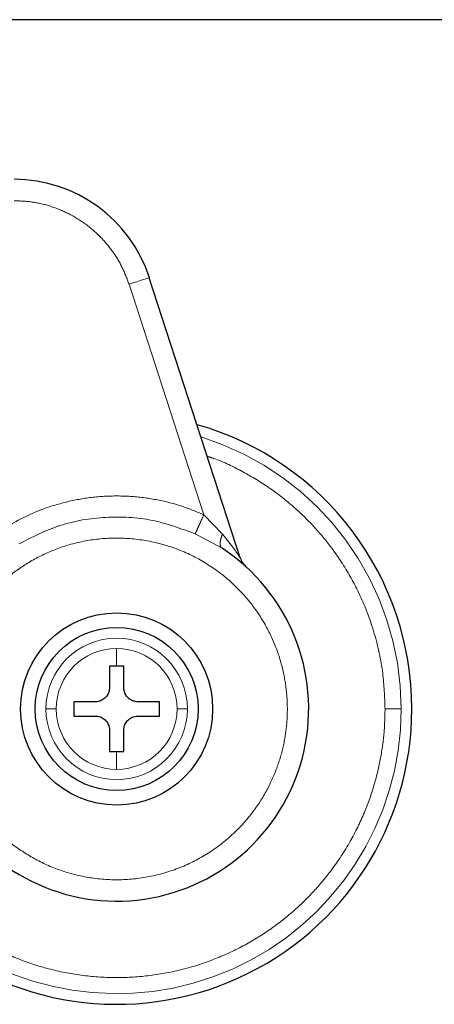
# Model space of a CAD drawing. Header units: millimetres. Extents: x 20 to 263, y 82 to 179.
# Tile 56 of 76: x 201.18 to 202.19, y 81.79 to 84.19. Entities that reach past the tile are written whole.
import ezdxf

# ---------------------------------------------------------------- set-up
doc = ezdxf.new("R2010")
doc.units = ezdxf.units.MM
doc.linetypes.add('PHANTOM', pattern=[12.7, 6.35, -1.27, 1.27, -1.27, 1.27, -1.27])

msp = doc.modelspace()

# ---------------------------------------------------------------- linework, layer by layer
at = {"color": 7, "linetype": 'Continuous', "lineweight": 25}
for p, q in [((212.31, 84.1936), (200.651, 84.1936)), ((201.7147, 82.8817), (201.4928, 83.5647)), ((201.4131, 82.6177), (201.3957, 82.6177)), ((201.3957, 82.6177), (201.3957, 82.5657)), ((201.4304, 82.6177), (201.4131, 82.6177)), ((201.4304, 82.5657), (201.4304, 82.6177)), ((201.361, 82.531), (201.309, 82.531)), ((201.309, 82.531), (201.309, 82.4963)), ((201.5172, 82.531), (201.4651, 82.531)), ((201.5172, 82.4963), (201.5172, 82.531)), ((201.309, 82.4963), (201.361, 82.4963)), ((201.4651, 82.4963), (201.5172, 82.4963)), ((201.3957, 82.4616), (201.3957, 82.4095)), ((201.4304, 82.4095), (201.4304, 82.4616)), ((201.3957, 82.4095), (201.4131, 82.4095)), ((201.4131, 82.4095), (201.4304, 82.4095))]:
    msp.add_line(p, q, dxfattribs=at)
at = {"color": 8, "linetype": 'PHANTOM', "lineweight": 18}
for p, q in [((201.6258, 82.9871), (201.4433, 83.5486)), ((201.6714, 82.9398), (201.6258, 82.9871)), ((201.6047, 82.9403), (201.6702, 82.9052)), ((201.4131, 82.6609), (201.4131, 82.6177)), ((201.4131, 82.4095), (201.4131, 82.3663))]:
    msp.add_line(p, q, dxfattribs=at)
at = {"color": 8, "linetype": 'PHANTOM', "lineweight": 18, "flags": 128}
msp.add_lwpolyline([(201.4433, 83.5486), (201.453, 83.5518), (201.4623, 83.5548), (201.4708, 83.5576), (201.4783, 83.56), (201.4845, 83.562), (201.4891, 83.5635), (201.4919, 83.5644), (201.4928, 83.5647)], dxfattribs=at)
at = {"color": 7, "linetype": 'Continuous', "lineweight": 25}
for radius in [0.2342, 0.1987]:
    msp.add_circle((201.4131, 82.5136), radius, dxfattribs=at)
for centre, radius, start, end in [((201.1628, 83.4575), 0.347, 18, 90), ((201.4131, 82.5136), 0.72, 0, 74.1888), ((201.4131, 82.5136), 0.4685, 209.1217, 56.7142), ((201.7642, 82.8978), 0.0521, 198, 227.5737), ((201.4131, 82.5136), 0.72, 228.7799, 0)]:
    msp.add_arc(centre, radius, start, end, dxfattribs=at)
at = {"color": 8, "linetype": 'PHANTOM', "lineweight": 18}
for radius, start, end in [(0.6941, 0, 72.7462), (0.1725, 360, 180), (0.1473, 90, 180), (0.1473, 0, 90), (0.6941, 227.9991, 0), (0.1725, 180, 360), (0.1473, 180, 270), (0.1473, 270, 0)]:
    msp.add_arc((201.4131, 82.5136), radius, start, end, dxfattribs=at)
for points, knots in [([(201.4433, 83.5486), (201.4381, 83.5625), (201.4276, 83.5907), (201.4035, 83.6299), (201.3732, 83.666), (201.3369, 83.6971), (201.2961, 83.722), (201.2525, 83.7397), (201.2077, 83.7505), (201.1776, 83.7518), (201.1628, 83.7524)], [0, 0, 0, 0, 0.119581, 0.243689, 0.37101, 0.499999, 0.62899, 0.756311, 0.880419, 1, 1, 1, 1]), ([(201.6344, 83.129), (201.6397, 83.1274), (201.6699, 83.118), (201.7211, 83.0926), (201.786, 83.0537), (201.8438, 83.0086), (201.8942, 82.9596), (201.9415, 82.9029), (201.9834, 82.8387), (202.0181, 82.768), (202.0457, 82.6893), (202.0644, 82.6046), (202.0668, 82.5427), (202.0679, 82.5136)], [0, 0, 0, 0, 0.020833, 0.118142, 0.21264, 0.303844, 0.391387, 0.475012, 0.579687, 0.677479, 0.768503, 0.891386, 1, 1, 1, 1]), ([(201.1479, 82.9598), (201.1656, 82.9696), (201.2015, 82.9892), (201.2596, 83.0107), (201.3206, 83.0257), (201.3834, 83.0331), (201.4467, 83.0329), (201.509, 83.0249), (201.5692, 83.0102), (201.6071, 82.9947), (201.6258, 82.9871)], [0, 0, 0, 0, 0.121854, 0.246364, 0.372713, 0.5, 0.627287, 0.753636, 0.878146, 1, 1, 1, 1]), ([(201.1741, 82.9157), (201.2071, 82.9324), (201.2739, 82.9662), (201.3862, 82.9846), (201.4998, 82.979), (201.5701, 82.9531), (201.6047, 82.9403)], [0, 0, 0, 0, 0.246377, 0.500001, 0.753623, 1, 1, 1, 1]), ([(201.6258, 82.9871), (201.6234, 82.9817), (201.6184, 82.9706), (201.6117, 82.9558), (201.6067, 82.9446), (201.6054, 82.9417), (201.6047, 82.9403)], [0, 0, 0, 0, 0.242154, 0.500009, 0.757844, 1, 1, 1, 1]), ([(201.0495, 82.3107), (201.0586, 82.2956), (201.0778, 82.264), (201.1157, 82.2202), (201.1627, 82.1788), (201.2194, 82.1428), (201.2851, 82.1151), (201.358, 82.0985), (201.435, 82.0953), (201.5124, 82.1067), (201.5862, 82.1322), (201.6526, 82.1702), (201.7092, 82.2178), (201.7543, 82.2717), (201.7879, 82.3285), (201.8107, 82.3854), (201.8242, 82.4404), (201.8301, 82.4935), (201.8293, 82.5469), (201.8212, 82.603), (201.8039, 82.6619), (201.7759, 82.7217), (201.7362, 82.7796), (201.6845, 82.8324), (201.6219, 82.8766), (201.5509, 82.9091), (201.475, 82.9278), (201.398, 82.9321), (201.3239, 82.9226), (201.2559, 82.9013), (201.196, 82.8709), (201.1453, 82.8343), (201.1034, 82.7943), (201.0813, 82.7647), (201.0707, 82.7506)], [0, 0, 0, 0, 0.024626, 0.051455, 0.080502, 0.111688, 0.144811, 0.179531, 0.215376, 0.25177, 0.288076, 0.323673, 0.358006, 0.390637, 0.421263, 0.449718, 0.475951, 0.499998, 0.52406, 0.550308, 0.578778, 0.609419, 0.642062, 0.676405, 0.712009, 0.748318, 0.78471, 0.82055, 0.855261, 0.888371, 0.919543, 0.948576, 0.975389, 1, 1, 1, 1]), ([(201.6714, 82.9398), (201.6699, 82.9359), (201.6668, 82.9277), (201.6653, 82.9174), (201.6661, 82.9092), (201.6688, 82.9065), (201.6702, 82.9052)], [0, 0, 0, 0, 0.244995, 0.500006, 0.754986, 1, 1, 1, 1]), ([(201.7147, 82.8817), (201.7146, 82.8819), (201.7144, 82.8822), (201.7122, 82.8855), (201.7068, 82.8934), (201.6936, 82.9121), (201.6803, 82.9288), (201.6714, 82.9398)], [0, 0, 0, 0, 0.058941, 0.125031, 0.250229, 0.500608, 1, 1, 1, 1]), ([(202.0679, 82.5136), (202.0674, 82.4942), (202.0664, 82.4542), (202.0576, 82.3928), (202.0422, 82.3276), (202.018, 82.2592), (201.9834, 82.1885), (201.9414, 82.1244), (201.8942, 82.0676), (201.8438, 82.0186), (201.786, 81.9736), (201.7213, 81.9341), (201.6503, 81.9016), (201.5743, 81.8772), (201.4946, 81.8622), (201.4131, 81.8571), (201.3315, 81.8622), (201.2519, 81.8772), (201.1759, 81.9016), (201.1048, 81.9341), (201.0404, 81.9739), (200.9941, 82.0084), (200.9712, 82.0311), (200.9657, 82.0366)], [0, 0, 0, 0, 0.038195, 0.078918, 0.122126, 0.170129, 0.221696, 0.276885, 0.320981, 0.367142, 0.415234, 0.465063, 0.516374, 0.568856, 0.622148, 0.675856, 0.729563, 0.782855, 0.835337, 0.886648, 0.936478, 0.984569, 1, 1, 1, 1]), ([(201.2657, 82.5136), (201.2626, 82.5136), (201.2563, 82.5136), (201.2466, 82.5136), (201.2428, 82.5136), (201.2405, 82.5136)], [0, 0, 0, 0, 0.276682, 0.562552, 1, 1, 1, 1]), ([(201.5856, 82.5136), (201.5843, 82.5136), (201.5817, 82.5136), (201.5734, 82.5136), (201.5653, 82.5136), (201.5604, 82.5136)], [0, 0, 0, 0, 0.276679, 0.562556, 1, 1, 1, 1]), ([(202.0679, 82.5136), (202.0729, 82.5136), (202.0833, 82.5136), (202.0957, 82.5136), (202.104, 82.5136), (202.1061, 82.5136), (202.1072, 82.5136)], [0, 0, 0, 0, 0.272459, 0.561842, 0.787529, 1, 1, 1, 1])]:
    msp.add_open_spline(points, degree=3, knots=knots, dxfattribs=at)
at = {"color": 7, "linetype": 'Continuous', "lineweight": 25}
for points, knots in [([(201.3957, 82.5657), (201.3953, 82.5618), (201.3946, 82.554), (201.3886, 82.5436), (201.3799, 82.5358), (201.3701, 82.5316), (201.3636, 82.5311), (201.361, 82.531)], [0, 0, 0, 0, 0.214179, 0.428389, 0.64187, 0.855053, 1, 1, 1, 1]), ([(201.4651, 82.531), (201.4612, 82.5313), (201.4535, 82.5321), (201.4431, 82.538), (201.4352, 82.5468), (201.431, 82.5566), (201.4306, 82.563), (201.4304, 82.5657)], [0, 0, 0, 0, 0.21418, 0.428391, 0.641871, 0.855046, 1, 1, 1, 1]), ([(201.361, 82.4963), (201.3649, 82.4959), (201.3727, 82.4951), (201.3831, 82.4892), (201.3909, 82.4804), (201.3951, 82.4707), (201.3955, 82.4642), (201.3957, 82.4616)], [0, 0, 0, 0, 0.21416, 0.428373, 0.64187, 0.855045, 1, 1, 1, 1]), ([(201.4304, 82.4616), (201.4308, 82.4654), (201.4316, 82.4732), (201.4375, 82.4836), (201.4463, 82.4914), (201.456, 82.4956), (201.4625, 82.4961), (201.4651, 82.4963)], [0, 0, 0, 0, 0.214179, 0.428389, 0.64187, 0.855053, 1, 1, 1, 1])]:
    msp.add_open_spline(points, degree=3, knots=knots, dxfattribs=at)

doc.saveas('drawing.dxf')
